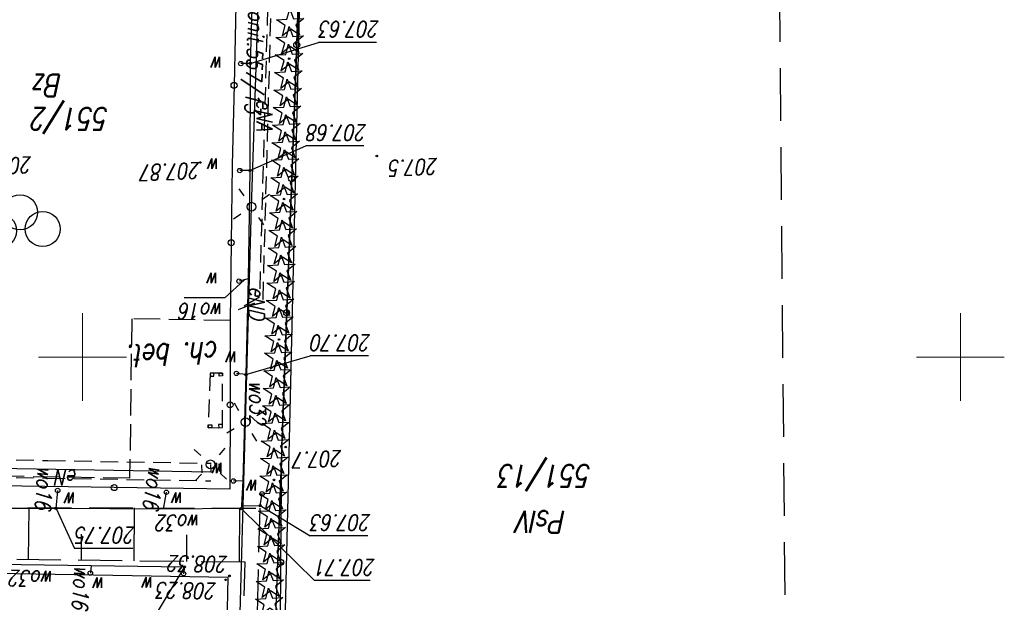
# Model space of a CAD drawing. Extents: x -110 to 11927435, y -6590197 to 5675008.
# Tile 59 of 71: x -2 to 54, y -139 to -106. Entities that reach past the tile are written whole.
import ezdxf
from ezdxf.enums import TextEntityAlignment as Align

# ---------------------------------------------------------------- set-up
doc = ezdxf.new("R2010")
doc.units = 0
for name, pattern in [('1', [0]), ('BGT', [0]), ('BPB', [1.5, 1, -0.5]), ('BUI', [0]), ('BUW', [1.5, 1, -0.5]), ('KOC', [2, 1.5, -0.5]), ('KOJ', [0]), ('KOU', [1.5, 1, -0.5]), ('UBE', [1.5, 1, -0.5]), ('UPE', [0]), ('UPW', [0]), ('UXE', [1.5, 1, -0.5]), ('UXT', [1.5, 1, -0.5]), ('WSD', [3.5, 2.5, -1]), ('WSQ', [3.5, 2.5, -1])]:
    doc.linetypes.add(name, pattern=pattern)
doc.layers.get('0').update_dxf_attribs({"color": 250, "linetype": 'CONTINUOUS', "lineweight": 100})
doc.layers.add('_0', color=7, linetype='CONTINUOUS')
doc.layers.add('PARSI', color=7, linetype='CONTINUOUS', lineweight=20, true_color=0x0a0909)
doc.styles.add('K1_ACAD', font='romans.shx', dxfattribs={"width": 0.8, "oblique": 12})
doc.linetypes.add('BGS', pattern='A,3.75,[45,msgB.shx,S=0.625,R=0,X=0,Y=0],3.75', length=7.5)

# ---------------------------------------------------------------- blocks, each defined once
blk = doc.blocks.new('other_WSU')
at = {"linetype": 'Continuous'}
blk.add_circle((0, 0), 0.045, dxfattribs=at)
blk = doc.blocks.new('other_WSP')
at = {"linetype": 'Continuous'}
blk.add_circle((0, 0), 0.045, dxfattribs=at)
blk = doc.blocks.new('other_LAT')
at = {"linetype": 'Continuous'}
for p, q in [((0, 0.75), (0, 1.25)), ((-1.25, 0), (-0.75, 0)), ((0.75, 0), (1.25, 0)), ((0, -0.75), (0, -1.25))]:
    blk.add_line(p, q, dxfattribs=at)
blk = doc.blocks.new('other_SLS')
at = {"linetype": 'Continuous'}
blk.add_circle((0, 0), 0.25, dxfattribs=at)
blk = doc.blocks.new('ARM')
at = {"linetype": 'Continuous'}
blk.add_circle((0, 0), 0.125, dxfattribs=at)
blk = doc.blocks.new('other_UGW')
at = {"linetype": 'Continuous'}
blk.add_circle((0, 0), 0.0625, dxfattribs=at)
blk = doc.blocks.new('other_DIN')
at = {"linetype": 'Continuous'}
for p, q in [((-0.3012, 0.09375), (-0.4937, 0.6621)), ((-0.4937, 0.6621), (-0.0039, 0.31545)), ((-0.0039, 0.31545), (0.4771, 0.67415)), ((0.4771, 0.67415), (0.2988, 0.1012)), ((-0.78225, -0.26495), (-0.3012, 0.09375)), ((0.2988, 0.1012), (0.7886, -0.24545)), ((-0.18225, -0.2575), (-0.78225, -0.26495)), ((0.01025, -0.82585), (-0.18225, -0.2575)), ((0.1886, -0.2529), (0.01025, -0.82585)), ((0.7886, -0.24545), (0.1886, -0.2529))]:
    blk.add_line(p, q, dxfattribs=at)
blk = doc.blocks.new('other_DIG')
at = {"linetype": 'Continuous'}
for p, q in [((-0.3012, 0.09375), (-0.4937, 0.6621)), ((-0.4937, 0.6621), (-0.0039, 0.31545)), ((-0.0039, 0.31545), (0.4771, 0.67415)), ((0.4771, 0.67415), (0.2988, 0.1012)), ((-0.78225, -0.26495), (-0.3012, 0.09375)), ((0.2988, 0.1012), (0.7886, -0.24545)), ((-0.18225, -0.2575), (-0.78225, -0.26495)), ((0.01025, -0.82585), (-0.18225, -0.2575)), ((0.1886, -0.2529), (0.01025, -0.82585)), ((0.7886, -0.24545), (0.1886, -0.2529))]:
    blk.add_line(p, q, dxfattribs=at)
blk.add_circle((0, 0), 0.045, dxfattribs=at)
blk = doc.blocks.new('other_PLS')
at = {"linetype": 'Continuous'}
for centre in [(-2.5, 0.646), (0, 0.646), (2.5, 0.646), (-1.25, -0.354), (1.25, -0.354)]:
    blk.add_circle(centre, 1, dxfattribs=at)
blk = doc.blocks.new('mzsk01')
at = {"layer": 'PARSI'}
for p, q in [((0, -5), (0, 5)), ((5, 0), (-5, 0))]:
    blk.add_line(p, q, dxfattribs=at)
blk = doc.blocks.new('mdcp Łuszczanowiece')
at = {"layer": '_0'}
for p, q in [((6591139.59, 5674831.32), (6591136.27, 5674740.94)), ((6591139.59, 5674831.32), (6591137.53, 5674775.33)), ((6591138.84, 5674831.3), (6591137.53, 5674775.33))]:
    blk.add_line(p, q, dxfattribs=at)
at = {"layer": '_0', "linetype": 'KOU'}
blk.add_line((6591139.59, 5674831.32), (6591136.651, 5674751.311), dxfattribs=at)
at = {"layer": '_0', "linetype": 'UPE'}
for p, q in [((6591141.442, 5674829.213), (6591140.709, 5674803.707)), ((6591142.71, 5674806.113), (6591142.682, 5674806.552)), ((6591142.682, 5674806.552), (6591170.569, 5674806.068)), ((6591140.709, 5674803.707), (6591140.372, 5674791.441)), ((6591140.372, 5674791.441), (6591139.954, 5674778.741))]:
    blk.add_line(p, q, dxfattribs=at)
at = {"layer": '_0', "linetype": 'WSD'}
for p, q in [((6591139.903, 5674808.608), (6591140.212, 5674820.573)), ((6591160.124, 5674808.573), (6591139.903, 5674808.608))]:
    blk.add_line(p, q, dxfattribs=at)
at = {"layer": '_0', "linetype": 'WSQ'}
for p, q in [((6591140.962, 5674820.594), (6591140.735, 5674811.686)), ((6591140.735, 5674811.686), (6591162.276, 5674811.436))]:
    blk.add_line(p, q, dxfattribs=at)
at = {"layer": '_0', "linetype": 'BGT'}
for p, q in [((6591138.715, 5674811.694), (6591138.762, 5674818.285)), ((6591138.669, 5674805.103), (6591138.715, 5674811.694)), ((6591141.591, 5674802.723), (6591141.6, 5674807.528)), ((6591141.6, 5674807.528), (6591148.193, 5674807.434)), ((6591148.193, 5674807.434), (6591154.785, 5674807.339)), ((6591138.378, 5674797.476), (6591138.669, 5674805.103)), ((6591141.582, 5674797.918), (6591141.591, 5674802.723)), ((6591138.087, 5674789.848), (6591138.378, 5674797.476)), ((6591141.528, 5674793.491), (6591141.582, 5674797.918)), ((6591141.473, 5674789.065), (6591141.528, 5674793.491)), ((6591137.796, 5674782.22), (6591138.087, 5674789.848)), ((6591141.368, 5674784.526), (6591141.473, 5674789.065)), ((6591141.263, 5674779.987), (6591141.368, 5674784.526)), ((6591137.505, 5674774.593), (6591137.796, 5674782.22))]:
    blk.add_line(p, q, dxfattribs=at)
at = {"layer": '_0', "linetype": 'KOJ'}
for p, q in [((6591141.794, 5674817.576), (6591141.705, 5674812.552)), ((6591141.705, 5674812.552), (6591173.788, 5674812.008))]:
    blk.add_line(p, q, dxfattribs=at)
at = {"layer": '_0', "linetype": 'Continuous'}
for p, q in [((6591144.19, 5674811.95), (6591146.423, 5674815.648)), ((6591133.622, 5674812.731), (6591136.782, 5674812.731)), ((6591140.96, 5674808.63), (6591136.782, 5674812.731)), ((6591147.128, 5674810.897), (6591150.45, 5674810.897)), ((6591151.5, 5674808.62), (6591150.45, 5674810.897)), ((6591133.744, 5674810.179), (6591137.034, 5674810.179)), ((6591139.88, 5674808.46), (6591137.034, 5674810.179)), ((6591140.69, 5674801), (6591137.036, 5674799.941)), ((6591133.714, 5674799.941), (6591137.036, 5674799.941)), ((6591140.774, 5674795.603), (6591141.894, 5674796.638)), ((6591141.894, 5674796.638), (6591144.207, 5674796.638)), ((6591140.46, 5674789.38), (6591137.269, 5674787.979)), ((6591133.979, 5674787.979), (6591137.269, 5674787.979)), ((6591140.44, 5674783.28), (6591136.548, 5674782.081)), ((6591133.258, 5674782.081), (6591136.548, 5674782.081))]:
    blk.add_line(p, q, dxfattribs=at)
at = {"layer": '_0', "linetype": 'UPW'}
for p, q in [((6591144.19, 5674811.95), (6591144.24, 5674812.34)), ((6591149.5, 5674811.87), (6591149.55, 5674812.3)), ((6591149.5, 5674811.87), (6591144.19, 5674811.95)), ((6591155.68, 5674811.78), (6591149.5, 5674811.87)), ((6591140.96, 5674808.63), (6591145.39, 5674808.66)), ((6591145.39, 5674808.66), (6591145.22, 5674807.7)), ((6591145.39, 5674808.66), (6591151.5, 5674808.62)), ((6591139.88, 5674808.46), (6591139.77, 5674807.79)), ((6591140.95, 5674808.48), (6591139.88, 5674808.46)), ((6591140.86, 5674807.05), (6591140.95, 5674808.48)), ((6591140.95, 5674808.48), (6591140.96, 5674808.63)), ((6591151.5, 5674808.62), (6591151.41, 5674807.6)), ((6591151.5, 5674808.62), (6591157.65, 5674808.62)), ((6591140.69, 5674801), (6591140.86, 5674807.05)), ((6591140.86, 5674807.05), (6591141.4, 5674807.06)), ((6591140.57, 5674795.55), (6591140.69, 5674801)), ((6591140.69, 5674801), (6591141.23, 5674800.93)), ((6591140.46, 5674789.38), (6591140.57, 5674795.55)), ((6591140.57, 5674795.55), (6591141.08, 5674795.68)), ((6591140.44, 5674783.28), (6591140.46, 5674789.38)), ((6591140.46, 5674789.38), (6591141.04, 5674789.38)), ((6591140.26, 5674777.05), (6591140.44, 5674783.28)), ((6591140.44, 5674783.28), (6591140.98, 5674783.29))]:
    blk.add_line(p, q, dxfattribs=at)
at = {"layer": '_0', "linetype": '1'}
for p, q in [((6591141.063, 5674811.682), (6591141.028, 5674808.606)), ((6591144.063, 5674811.648), (6591144.046, 5674810.124)), ((6591147.063, 5674811.613), (6591147.029, 5674808.596)), ((6591150.063, 5674811.578), (6591150.046, 5674810.084)), ((6591153.063, 5674811.543), (6591153.029, 5674808.586))]:
    blk.add_line(p, q, dxfattribs=at)
at = {"layer": '_0', "linetype": 'UBE'}
for p, q in [((6591151.986, 5674806.891), (6591142.691, 5674807.052)), ((6591142.183, 5674806.52), (6591142.211, 5674806.081)), ((6591143.181, 5674806.585), (6591143.209, 5674806.145)), ((6591161.282, 5674806.729), (6591151.986, 5674806.891)), ((6591151.969, 5674805.891), (6591142.673, 5674806.053)), ((6591161.264, 5674805.729), (6591151.969, 5674805.891))]:
    blk.add_line(p, q, dxfattribs=at)
at = {"layer": '_0', "linetype": 'KOC'}
for p, q in [((6591147.192, 5674797.822), (6591147.311, 5674806.906)), ((6591147.311, 5674806.906), (6591165.841, 5674806.61)), ((6591141.582, 5674797.918), (6591147.192, 5674797.822))]:
    blk.add_line(p, q, dxfattribs=at)
at = {"layer": '_0', "linetype": 'BGS'}
blk.add_line((6591137.214, 5674766.965), (6591138.669, 5674805.103), dxfattribs=at)
at = {"layer": '_0', "linetype": 'BUW'}
for p, q in [((6591142.838, 5674804.026), (6591142.017, 5674804.022)), ((6591142.017, 5674804.022), (6591142.017, 5674800.919)), ((6591142.717, 5674800.928), (6591142.838, 5674804.026)), ((6591142.017, 5674800.919), (6591142.717, 5674800.928))]:
    blk.add_line(p, q, dxfattribs=at)
at = {"layer": '_0', "linetype": 'BUI'}
for p, q in [((6591142.242, 5674804.023), (6591142.017, 5674804.022)), ((6591142.017, 5674804.022), (6591142.018, 5674803.85)), ((6591142.018, 5674803.85), (6591142.243, 5674803.851)), ((6591142.243, 5674803.851), (6591142.242, 5674804.023)), ((6591142.638, 5674804.025), (6591142.838, 5674804.026)), ((6591142.639, 5674803.868), (6591142.638, 5674804.025)), ((6591142.839, 5674803.869), (6591142.639, 5674803.868)), ((6591142.838, 5674804.026), (6591142.839, 5674803.869)), ((6591142.015, 5674801.079), (6591142.212, 5674801.081)), ((6591142.017, 5674800.919), (6591142.015, 5674801.079)), ((6591142.214, 5674800.922), (6591142.017, 5674800.919)), ((6591142.212, 5674801.081), (6591142.214, 5674800.922)), ((6591142.715, 5674801.096), (6591142.522, 5674801.094)), ((6591142.522, 5674801.094), (6591142.524, 5674800.926)), ((6591142.524, 5674800.926), (6591142.717, 5674800.928)), ((6591142.717, 5674800.928), (6591142.715, 5674801.096))]:
    blk.add_line(p, q, dxfattribs=at)
at = {"layer": '_0', "linetype": 'UXE'}
for p, q in [((6591141.118, 5674797.288), (6591139.711, 5674796.719)), ((6591139.711, 5674796.719), (6591138.925, 5674767.938)), ((6591139.711, 5674796.719), (6591138.925, 5674767.938))]:
    blk.add_line(p, q, dxfattribs=at)
at = {"layer": '_0', "linetype": 'UXT'}
for p, q in [((6591139.916, 5674796.597), (6591141.118, 5674797.288)), ((6591139.127, 5674768.136), (6591139.916, 5674796.597)), ((6591139.127, 5674768.136), (6591139.916, 5674796.597))]:
    blk.add_line(p, q, dxfattribs=at)
at = {"layer": '_0', "linetype": 'BPB', "ltscale": 3}
blk.add_lwpolyline([(6591165.185, 5674987.457), (6591158.691, 5674859.807), (6591109.553, 5674863.045), (6591110.755, 5674725.53), (6591237.72, 5674719.424), (6591252.958, 5674983.187)], close=True, dxfattribs=at)
at = {"layer": '_0', "linetype": 'BGT'}
for centre in [(6591138.715, 5674811.694), (6591148.193, 5674807.434), (6591141.591, 5674802.723), (6591138.378, 5674797.476), (6591141.528, 5674793.491), (6591138.087, 5674789.848), (6591141.368, 5674784.526), (6591137.796, 5674782.22)]:
    blk.add_circle(centre, 0.17, dxfattribs=at)
at = {"layer": '_0'}
for name, p, rotation in [('other_DIN', (6591139.35, 5674813.992), 2.395856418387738), ('other_DIN', (6591139.314, 5674812.993), 2.395829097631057), ('other_DIN', (6591139.277, 5674811.993), 2.395801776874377), ('other_WSU', (6591141.842, 5674812.689), 2.395829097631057), ('other_WSU', (6591141.623, 5674812.462), 2.395829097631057), ('other_DIN', (6591139.241, 5674810.994), 2.395774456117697), ('other_DIN', (6591139.205, 5674809.995), 2.395747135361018), ('other_DIN', (6591139.168, 5674808.995), 2.395719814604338), ('other_DIN', (6591139.132, 5674807.996), 2.395692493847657), ('other_DIG', (6591139.096, 5674806.996), 2.395665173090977), ('other_DIN', (6591139.096, 5674806.996), 2.395665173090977), ('other_LAT', (6591142.71, 5674806.113), 317.3385359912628), ('other_DIN', (6591139.06, 5674805.997), 2.395637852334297), ('other_SLS', (6591142.71, 5674806.113), 2.395610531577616), ('other_DIN', (6591139.023, 5674804.997), 2.395610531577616), ('other_LAT', (6591140.709, 5674803.707), 300.6637902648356), ('other_WSP', (6591138.421, 5674805.129), 2.395610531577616), ('other_DIN', (6591138.987, 5674803.998), 2.395555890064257), ('other_DIN', (6591138.951, 5674802.999), 2.395528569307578), ('other_SLS', (6591140.709, 5674803.707), 2.395555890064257), ('other_DIN', (6591138.915, 5674801.999), 2.395501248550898), ('other_DIN', (6591138.878, 5674801), 2.395446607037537), ('other_DIN', (6591138.842, 5674800), 2.395419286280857), ('other_DIG', (6591138.806, 5674799.001), 2.395391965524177), ('other_DIN', (6591138.806, 5674799.001), 2.395391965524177), ('other_DIN', (6591138.769, 5674798.001), 2.395337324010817), ('other_DIN', (6591138.733, 5674797.002), 2.395310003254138), ('other_DIN', (6591138.697, 5674796.002), 2.395255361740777), ('other_DIN', (6591138.661, 5674795.003), 2.395228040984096), ('other_DIN', (6591138.624, 5674794.004), 2.395173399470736), ('other_DIN', (6591138.588, 5674793.004), 2.395118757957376), ('other_PLS', (6591154.786, 5674792.167), 2.394982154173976), ('other_LAT', (6591140.372, 5674791.441), 304.6647170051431), ('other_DIN', (6591138.552, 5674792.005), 2.395091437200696), ('other_DIG', (6591138.516, 5674791.005), 2.395036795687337), ('other_DIN', (6591138.516, 5674791.005), 2.395036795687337), ('other_SLS', (6591140.372, 5674791.441), 2.395036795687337), ('other_DIN', (6591138.479, 5674790.006), 2.394982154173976), ('other_DIN', (6591138.443, 5674789.006), 2.394954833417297), ('other_WSP', (6591133.237, 5674788.55), 2.395009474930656), ('other_DIN', (6591138.407, 5674788.007), 2.394900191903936), ('other_WSP', (6591143.291, 5674788.921), 2.394872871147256), ('other_DIN', (6591138.371, 5674787.007), 2.394845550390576), ('other_DIN', (6591138.334, 5674786.008), 2.394790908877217), ('other_DIN', (6591138.298, 5674785.009), 2.394736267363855), ('other_DIN', (6591138.262, 5674784.009), 2.394708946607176), ('other_DIG', (6591138.225, 5674783.01), 2.394654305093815), ('other_DIN', (6591138.225, 5674783.01), 2.394654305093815), ('other_DIN', (6591138.189, 5674782.01), 2.394599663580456), ('other_DIN', (6591138.153, 5674781.011), 2.394545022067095)]:
    blk.add_blockref(name, p, dxfattribs=dict(at, rotation=rotation))
at = {"layer": '_0', "color": 253}
for name, p, rotation in [('other_DIN', (6591139.35, 5674813.992), 2.395856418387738), ('other_DIN', (6591139.314, 5674812.993), 2.395829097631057), ('other_DIN', (6591139.277, 5674811.993), 2.395801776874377), ('other_WSU', (6591141.842, 5674812.689), 2.395829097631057), ('other_WSU', (6591141.623, 5674812.462), 2.395829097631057), ('other_DIN', (6591139.241, 5674810.994), 2.395774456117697), ('other_DIN', (6591139.205, 5674809.995), 2.395747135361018), ('other_DIN', (6591139.168, 5674808.995), 2.395719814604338), ('other_DIN', (6591139.132, 5674807.996), 2.395692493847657), ('other_DIG', (6591139.096, 5674806.996), 2.395665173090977), ('other_DIN', (6591139.096, 5674806.996), 2.395665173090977), ('other_LAT', (6591142.71, 5674806.113), 317.3385359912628), ('other_DIN', (6591139.06, 5674805.997), 2.395637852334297), ('other_SLS', (6591142.71, 5674806.113), 2.395610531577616), ('other_DIN', (6591139.023, 5674804.997), 2.395610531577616), ('other_LAT', (6591140.709, 5674803.707), 300.6637902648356), ('other_WSP', (6591138.421, 5674805.129), 2.395610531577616), ('other_DIN', (6591138.987, 5674803.998), 2.395555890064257), ('other_DIN', (6591138.951, 5674802.999), 2.395528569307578), ('other_SLS', (6591140.709, 5674803.707), 2.395555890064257), ('other_DIN', (6591138.915, 5674801.999), 2.395501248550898), ('other_DIN', (6591138.878, 5674801), 2.395446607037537), ('other_DIN', (6591138.842, 5674800), 2.395419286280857), ('other_DIG', (6591138.806, 5674799.001), 2.395391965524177), ('other_DIN', (6591138.806, 5674799.001), 2.395391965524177), ('other_DIN', (6591138.769, 5674798.001), 2.395337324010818), ('other_DIN', (6591138.733, 5674797.002), 2.395310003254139), ('other_DIN', (6591138.697, 5674796.002), 2.395255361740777), ('other_DIN', (6591138.661, 5674795.003), 2.395228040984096), ('other_DIN', (6591138.624, 5674794.004), 2.395173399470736), ('other_DIN', (6591138.588, 5674793.004), 2.395118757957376), ('other_PLS', (6591154.786, 5674792.167), 2.394982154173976), ('other_LAT', (6591140.372, 5674791.441), 304.6647170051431), ('other_DIN', (6591138.552, 5674792.005), 2.395091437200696), ('other_DIG', (6591138.516, 5674791.005), 2.395036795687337), ('other_DIN', (6591138.516, 5674791.005), 2.395036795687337), ('other_SLS', (6591140.372, 5674791.441), 2.395036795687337), ('other_DIN', (6591138.479, 5674790.006), 2.394982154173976), ('other_DIN', (6591138.443, 5674789.006), 2.394954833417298), ('other_WSP', (6591133.237, 5674788.55), 2.395009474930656), ('other_DIN', (6591138.407, 5674788.007), 2.394900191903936), ('other_WSP', (6591143.291, 5674788.921), 2.394872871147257), ('other_DIN', (6591138.371, 5674787.007), 2.394845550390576), ('other_DIN', (6591138.334, 5674786.008), 2.394790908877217), ('other_DIN', (6591138.298, 5674785.009), 2.394736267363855), ('other_DIN', (6591138.262, 5674784.009), 2.394708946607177), ('other_DIG', (6591138.225, 5674783.01), 2.394654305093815), ('other_DIN', (6591138.225, 5674783.01), 2.394654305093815), ('other_DIN', (6591138.189, 5674782.01), 2.394599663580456), ('other_DIN', (6591138.153, 5674781.011), 2.394545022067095)]:
    blk.add_blockref(name, p, dxfattribs=dict(at, rotation=rotation))
at = {"layer": '_0'}
for name, p in [('ARM', (6591144.24, 5674812.34)), ('other_UGW', (6591144.19, 5674811.95)), ('ARM', (6591149.55, 5674812.3)), ('other_UGW', (6591140.96, 5674808.63)), ('other_UGW', (6591151.5, 5674808.62)), ('other_UGW', (6591139.88, 5674808.46)), ('ARM', (6591139.77, 5674807.79)), ('ARM', (6591145.22, 5674807.7)), ('ARM', (6591151.41, 5674807.6)), ('ARM', (6591141.4, 5674807.06)), ('other_UGW', (6591140.69, 5674801)), ('ARM', (6591141.23, 5674800.93)), ('ARM', (6591141.08, 5674795.68)), ('other_UGW', (6591140.46, 5674789.38)), ('ARM', (6591141.04, 5674789.38)), ('ARM', (6591140.98, 5674783.29)), ('other_UGW', (6591140.44, 5674783.28))]:
    blk.add_blockref(name, p, dxfattribs=at)
at = {"layer": '_0', "color": 253}
for name, p in [('ARM', (6591144.24, 5674812.34)), ('other_UGW', (6591144.19, 5674811.95)), ('ARM', (6591149.55, 5674812.3)), ('other_UGW', (6591140.96, 5674808.63)), ('other_UGW', (6591151.5, 5674808.62)), ('other_UGW', (6591139.88, 5674808.46)), ('ARM', (6591139.77, 5674807.79)), ('ARM', (6591145.22, 5674807.7)), ('ARM', (6591151.41, 5674807.6)), ('ARM', (6591141.4, 5674807.06)), ('other_UGW', (6591140.69, 5674801)), ('ARM', (6591141.23, 5674800.93)), ('ARM', (6591141.08, 5674795.68)), ('other_UGW', (6591140.46, 5674789.38)), ('ARM', (6591141.04, 5674789.38)), ('ARM', (6591140.98, 5674783.29)), ('other_UGW', (6591140.44, 5674783.28))]:
    blk.add_blockref(name, p, dxfattribs=at)
at = {"layer": '_0', "color": 253, "xscale": 0.5, "yscale": 0.5, "zscale": 0.5}
for p in [(6591100, 5674800), (6591150, 5674800)]:
    blk.add_blockref('mzsk01', p, dxfattribs=at)
at = {"layer": '_0', "style": 'K1_ACAD', "oblique": 12, "width": 0.8}
for s, rotation, p in [('wo16', 85.9504, (6591150.43, 5674811.844)), ('208.23', 359.0009, (6591142.348, 5674812.887)), ('wo32', 358.7078, (6591151.629, 5674812.191)), ('208.32', 359.0009, (6591141.694, 5674811.361)), ('wo32', 0.7073, (6591143.29, 5674808.976)), ('wo16', 85.9504, (6591152.531, 5674806.173)), ('wo16', 81.2538, (6591146.195, 5674806.126)), ('eN', 359.8787, (6591150.293, 5674806.416)), ('207.7', 2.3956, (6591135.214, 5674805.314)), ('wo32', 91.4613, (6591140.514, 5674801.356)), ('eND', 88.3545, (6591140.486, 5674795.975)), ('207.5', 2.3951, (6591129.756, 5674788.689)), ('207.87', 2.3949, (6591143.291, 5674788.921)), ('eNA', 89.6147, (6591140.071, 5674785.314)), ('monit.557/13', 87.7892, (6591140.496, 5674779.318))]:
    blk.add_text(s, height=0.9, rotation=rotation, dxfattribs=at).set_placement(p)
for s, p in [('w', (6591146.586, 5674812.527)), ('w', (6591149.372, 5674812.549)), ('207.71', (6591136.701, 5674811.531)), ('w', (6591144.891, 5674807.71)), ('w', (6591151, 5674807.713)), ('w', (6591140.616, 5674806.993)), ('w', (6591142.576, 5674806.021)), ('w', (6591141.798, 5674799.686)), ('w', (6591142.883, 5674795.198)), ('w', (6591142.851, 5674788.692)), ('w', (6591142.662, 5674782.904))]:
    blk.add_text(s, height=0.9, dxfattribs=at).set_placement(p, align=Align.RIGHT)
for s, p in [('207.75', (6591150.37, 5674810.597)), ('207.63', (6591136.953, 5674809.879)), ('207.70', (6591136.956, 5674799.641)), ('207.68', (6591137.188, 5674787.679)), ('207.63', (6591136.467, 5674781.781))]:
    blk.add_text(s, height=0.9, dxfattribs=at).set_placement(p, align=Align.TOP_RIGHT)
for s, p in [('PsIV', (6591122.457, 5674810.015)), ('551/13', (6591121.008, 5674807.393)), ('551/2', (6591148.483, 5674787.058)), ('Bz', (6591151.156, 5674785.156))]:
    blk.add_text(s, height=1.25, dxfattribs=at).set_placement(p, align=Align.TOP_LEFT)
blk.add_text('ch. bet.', height=1.25, rotation=2.3954, dxfattribs=at).set_placement((6591144.841, 5674799.854), align=Align.MIDDLE)
blk.add_text('wo16', height=0.9, dxfattribs=at).set_placement((6591141.975, 5674796.938))
blk.add_text('207.90', height=0.9, rotation=2.3948, dxfattribs=at).set_placement((6591156.27, 5674788.743), align=Align.RIGHT)

msp = doc.modelspace()

# ---------------------------------------------------------------- block references
at = {"layer": '_0', "linetype": 'ByBlock', "lineweight": 9, "rotation": 180}
msp.add_blockref('mdcp Łuszczanowiece', (6591151.409, 5674674.849), dxfattribs=at)

doc.saveas('drawing.dxf')
